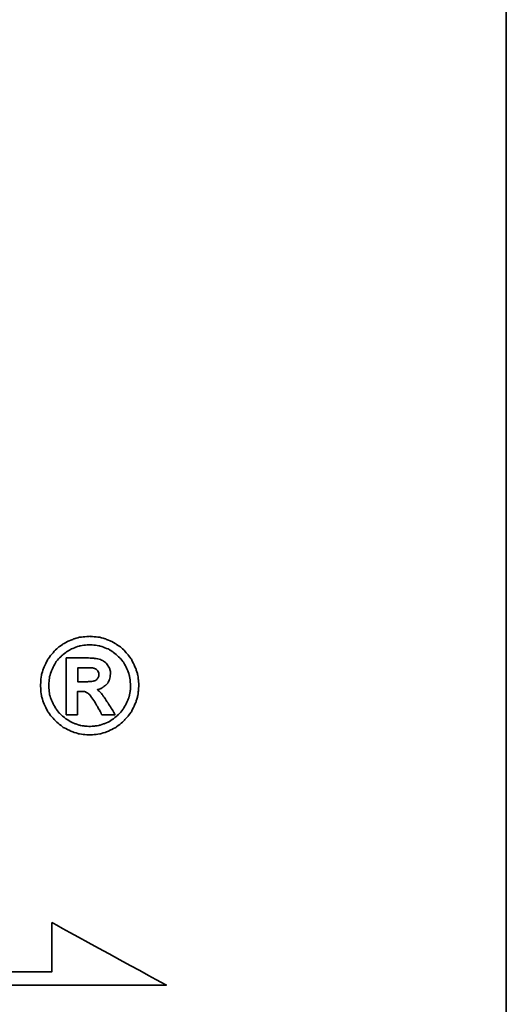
# Model space of a CAD drawing. Header units: millimetres. Extents: x 20 to 369, y 420 to 544.
# Tile 62 of 65: x 309.33 to 313.95, y 455.88 to 465.23. Entities that reach past the tile are written whole.
import ezdxf

# ---------------------------------------------------------------- set-up
doc = ezdxf.new("R2010")
doc.units = ezdxf.units.MM
for name, color, linetype in [('2', 7, 'CONTINUOUS'), ('DIM', 4, 'CONTINUOUS'), ('layer 1', 7, 'CONTINUOUS')]:
    doc.layers.add(name, color=color, linetype=linetype)

# ---------------------------------------------------------------- blocks, each defined once
blk = doc.blocks.new('TBI MOTION logo(完整正式版)')
at = {"layer": 'layer 1', "color": 22, "lineweight": 35}
for points, knots in [([(81.20634, 4.98624), (81.20634, 4.98624), (81.18649, 5.32862), (81.18649, 5.32862), (81.18649, 5.32862), (81.18649, 5.32862), (81.13886, 5.66206), (81.13886, 5.66206), (81.13886, 5.66206), (81.13886, 5.66206), (81.04359, 5.97764), (81.04359, 5.97764), (81.04359, 5.97764), (81.04359, 5.97764), (80.91061, 6.29124), (80.91061, 6.29124), (80.91061, 6.29124), (80.91061, 6.29124), (80.75778, 6.58697), (80.75778, 6.58697), (80.75778, 6.58697), (80.75778, 6.58697), (80.5593, 6.85294), (80.5593, 6.85294), (80.5593, 6.85294), (80.5593, 6.85294), (80.33105, 7.1189), (80.33105, 7.1189), (80.33105, 7.1189), (80.33105, 7.1189), (80.09287, 7.33921), (80.09287, 7.33921), (80.09287, 7.33921), (80.09287, 7.33921), (79.815, 7.51982), (79.815, 7.51982), (79.815, 7.51982), (79.815, 7.51982), (79.51133, 7.69051), (79.51133, 7.69051), (79.51133, 7.69051), (79.51133, 7.69051), (79.19773, 7.8235), (79.19773, 7.8235), (79.19773, 7.8235), (79.19773, 7.8235), (78.88215, 7.91877), (78.88215, 7.91877), (78.88215, 7.91877), (78.88215, 7.91877), (78.54871, 7.95846), (78.54871, 7.95846), (78.54871, 7.95846), (78.54871, 7.95846), (78.21526, 7.98625), (78.21526, 7.98625), (78.21526, 7.98625), (78.21526, 7.98625), (77.87388, 7.95846), (77.87388, 7.95846), (77.87388, 7.95846), (77.87388, 7.95846), (77.54044, 7.91877), (77.54044, 7.91877), (77.54044, 7.91877), (77.54044, 7.91877), (77.22485, 7.8235), (77.22485, 7.8235), (77.22485, 7.8235), (77.22485, 7.8235), (76.91027, 7.69051), (76.91027, 7.69051), (76.91027, 7.69051), (76.91027, 7.69051), (76.6056, 7.51982), (76.6056, 7.51982), (76.6056, 7.51982), (76.6056, 7.51982), (76.32972, 7.33921), (76.32972, 7.33921), (76.32972, 7.33921), (76.32972, 7.33921), (76.09154, 7.1189), (76.09154, 7.1189), (76.09154, 7.1189), (76.09154, 7.1189), (75.86329, 6.85294), (75.86329, 6.85294), (75.86329, 6.85294), (75.86329, 6.85294), (75.66382, 6.58697), (75.66382, 6.58697), (75.66382, 6.58697), (75.66382, 6.58697), (75.51099, 6.29124), (75.51099, 6.29124), (75.51099, 6.29124), (75.51099, 6.29124), (75.37702, 5.97764), (75.37702, 5.97764), (75.37702, 5.97764), (75.37702, 5.97764), (75.28175, 5.66206), (75.28175, 5.66206), (75.28175, 5.66206), (75.28175, 5.66206), (75.23411, 5.32862), (75.23411, 5.32862), (75.23411, 5.32862), (75.23411, 5.32862), (75.21625, 4.98624), (75.21625, 4.98624), (75.21625, 4.98624), (75.21625, 4.98624), (75.23411, 4.6528), (75.23411, 4.6528), (75.23411, 4.6528), (75.23411, 4.6528), (75.28175, 4.32035), (75.28175, 4.32035), (75.28175, 4.32035), (75.28175, 4.32035), (75.37702, 3.99583), (75.37702, 3.99583), (75.37702, 3.99583), (75.37702, 3.99583), (75.51099, 3.68224), (75.51099, 3.68224), (75.51099, 3.68224), (75.51099, 3.68224), (75.66382, 3.38749), (75.66382, 3.38749), (75.66382, 3.38749), (75.66382, 3.38749), (75.86329, 3.10963), (75.86329, 3.10963), (75.86329, 3.10963), (75.86329, 3.10963), (76.09154, 2.87145), (76.09154, 2.87145), (76.09154, 2.87145), (76.09154, 2.87145), (76.32972, 2.6432), (76.32972, 2.6432), (76.32972, 2.6432), (76.32972, 2.6432), (76.6056, 2.43381), (76.6056, 2.43381), (76.6056, 2.43381), (76.6056, 2.43381), (76.91027, 2.27205), (76.91027, 2.27205), (76.91027, 2.27205), (76.91027, 2.27205), (77.22485, 2.13906), (77.22485, 2.13906), (77.22485, 2.13906), (77.22485, 2.13906), (77.54044, 2.0438), (77.54044, 2.0438), (77.54044, 2.0438), (77.54044, 2.0438), (77.87388, 1.99616), (77.87388, 1.99616), (77.87388, 1.99616), (77.87388, 1.99616), (78.21526, 1.97631), (78.21526, 1.97631), (78.21526, 1.97631), (78.21526, 1.97631), (78.54871, 1.99616), (78.54871, 1.99616), (78.54871, 1.99616), (78.54871, 1.99616), (78.88215, 2.0438), (78.88215, 2.0438), (78.88215, 2.0438), (78.88215, 2.0438), (79.19773, 2.13906), (79.19773, 2.13906), (79.19773, 2.13906), (79.19773, 2.13906), (79.51133, 2.27205), (79.51133, 2.27205), (79.51133, 2.27205), (79.51133, 2.27205), (79.815, 2.43381), (79.815, 2.43381), (79.815, 2.43381), (79.815, 2.43381), (80.09287, 2.6432), (80.09287, 2.6432), (80.09287, 2.6432), (80.09287, 2.6432), (80.33105, 2.87145), (80.33105, 2.87145), (80.33105, 2.87145), (80.33105, 2.87145), (80.5593, 3.10963), (80.5593, 3.10963), (80.5593, 3.10963), (80.5593, 3.10963), (80.75778, 3.38749), (80.75778, 3.38749), (80.75778, 3.38749), (80.75778, 3.38749), (80.91061, 3.68224), (80.91061, 3.68224), (80.91061, 3.68224), (80.91061, 3.68224), (81.04359, 3.99583), (81.04359, 3.99583), (81.04359, 3.99583), (81.04359, 3.99583), (81.13886, 4.32035), (81.13886, 4.32035), (81.13886, 4.32035), (81.13886, 4.32035), (81.18649, 4.6528), (81.18649, 4.6528), (81.18649, 4.6528), (81.18649, 4.6528), (81.20634, 4.98624), (81.20634, 4.98624)], [0, 0, 0, 0, 0.01785714, 0.01785714, 0.01785714, 0.01785715, 0.03571429, 0.03571429, 0.03571429, 0.0357143, 0.05357143, 0.05357143, 0.05357143, 0.05357144, 0.07142857, 0.07142857, 0.07142857, 0.07142858, 0.08928571, 0.08928571, 0.08928571, 0.08928572, 0.10714286, 0.10714286, 0.10714286, 0.10714287, 0.125, 0.125, 0.125, 0.12500001, 0.14285714, 0.14285714, 0.14285714, 0.14285715, 0.16071429, 0.16071429, 0.16071429, 0.1607143, 0.17857143, 0.17857143, 0.17857143, 0.17857144, 0.19642857, 0.19642857, 0.19642857, 0.19642858, 0.21428571, 0.21428571, 0.21428571, 0.21428572, 0.23214286, 0.23214286, 0.23214286, 0.23214287, 0.25, 0.25, 0.25, 0.25000001, 0.26785714, 0.26785714, 0.26785714, 0.26785715, 0.28571429, 0.28571429, 0.28571429, 0.2857143, 0.30357143, 0.30357143, 0.30357143, 0.30357144, 0.32142857, 0.32142857, 0.32142857, 0.32142858, 0.33928571, 0.33928571, 0.33928571, 0.33928572, 0.35714286, 0.35714286, 0.35714286, 0.35714287, 0.375, 0.375, 0.375, 0.37500001, 0.39285714, 0.39285714, 0.39285714, 0.39285715, 0.41071429, 0.41071429, 0.41071429, 0.4107143, 0.42857143, 0.42857143, 0.42857143, 0.42857144, 0.44642857, 0.44642857, 0.44642857, 0.44642858, 0.46428571, 0.46428571, 0.46428571, 0.46428572, 0.48214286, 0.48214286, 0.48214286, 0.48214287, 0.5, 0.5, 0.5, 0.50000001, 0.51785714, 0.51785714, 0.51785714, 0.51785715, 0.53571429, 0.53571429, 0.53571429, 0.5357143, 0.55357143, 0.55357143, 0.55357143, 0.55357144, 0.57142857, 0.57142857, 0.57142857, 0.57142858, 0.58928571, 0.58928571, 0.58928571, 0.58928572, 0.60714286, 0.60714286, 0.60714286, 0.60714287, 0.625, 0.625, 0.625, 0.62500001, 0.64285714, 0.64285714, 0.64285714, 0.64285715, 0.66071429, 0.66071429, 0.66071429, 0.6607143, 0.67857143, 0.67857143, 0.67857143, 0.67857144, 0.69642857, 0.69642857, 0.69642857, 0.69642858, 0.71428571, 0.71428571, 0.71428571, 0.71428572, 0.73214286, 0.73214286, 0.73214286, 0.73214287, 0.75, 0.75, 0.75, 0.75000001, 0.76785714, 0.76785714, 0.76785714, 0.76785715, 0.78571429, 0.78571429, 0.78571429, 0.7857143, 0.80357143, 0.80357143, 0.80357143, 0.80357144, 0.82142857, 0.82142857, 0.82142857, 0.82142858, 0.83928571, 0.83928571, 0.83928571, 0.83928572, 0.85714286, 0.85714286, 0.85714286, 0.85714287, 0.875, 0.875, 0.875, 0.87500001, 0.89285714, 0.89285714, 0.89285714, 0.89285715, 0.91071429, 0.91071429, 0.91071429, 0.9107143, 0.92857143, 0.92857143, 0.92857143, 0.92857144, 0.94642857, 0.94642857, 0.94642857, 0.94642858, 0.96428571, 0.96428571, 0.96428571, 0.96428572, 0.98214286, 0.98214286, 0.98214286, 0.98214287, 1, 1, 1, 1]), ([(80.71014, 4.98624), (80.71014, 4.98624), (80.69129, 5.29091), (80.69129, 5.29091), (80.69129, 5.29091), (80.69129, 5.29091), (80.64464, 5.57672), (80.64464, 5.57672), (80.64464, 5.57672), (80.64464, 5.57672), (80.54937, 5.87245), (80.54937, 5.87245), (80.54937, 5.87245), (80.54937, 5.87245), (80.41639, 6.14833), (80.41639, 6.14833), (80.41639, 6.14833), (80.41639, 6.14833), (80.27349, 6.41429), (80.27349, 6.41429), (80.27349, 6.41429), (80.27349, 6.41429), (80.08295, 6.64255), (80.08295, 6.64255), (80.08295, 6.64255), (80.08295, 6.64255), (79.86264, 6.84301), (79.86264, 6.84301), (79.86264, 6.84301), (79.86264, 6.84301), (79.63439, 7.03355), (79.63439, 7.03355), (79.63439, 7.03355), (79.63439, 7.03355), (79.37835, 7.1963), (79.37835, 7.1963), (79.37835, 7.1963), (79.37835, 7.1963), (79.10246, 7.30944), (79.10246, 7.30944), (79.10246, 7.30944), (79.10246, 7.30944), (78.81665, 7.40471), (78.81665, 7.40471), (78.81665, 7.40471), (78.81665, 7.40471), (78.511, 7.45234), (78.511, 7.45234), (78.511, 7.45234), (78.511, 7.45234), (78.21526, 7.47219), (78.21526, 7.47219), (78.21526, 7.47219), (78.21526, 7.47219), (77.9106, 7.45234), (77.9106, 7.45234), (77.9106, 7.45234), (77.9106, 7.45234), (77.61685, 7.40471), (77.61685, 7.40471), (77.61685, 7.40471), (77.61685, 7.40471), (77.32012, 7.30944), (77.32012, 7.30944), (77.32012, 7.30944), (77.32012, 7.30944), (77.06309, 7.1963), (77.06309, 7.1963), (77.06309, 7.1963), (77.06309, 7.1963), (76.80606, 7.03355), (76.80606, 7.03355), (76.80606, 7.03355), (76.80606, 7.03355), (76.55797, 6.84301), (76.55797, 6.84301), (76.55797, 6.84301), (76.55797, 6.84301), (76.34063, 6.64255), (76.34063, 6.64255), (76.34063, 6.64255), (76.34063, 6.64255), (76.1491, 6.41429), (76.1491, 6.41429), (76.1491, 6.41429), (76.1491, 6.41429), (76.0062, 6.14833), (76.0062, 6.14833), (76.0062, 6.14833), (76.0062, 6.14833), (75.88314, 5.87245), (75.88314, 5.87245), (75.88314, 5.87245), (75.88314, 5.87245), (75.77794, 5.57672), (75.77794, 5.57672), (75.77794, 5.57672), (75.77794, 5.57672), (75.73924, 5.29091), (75.73924, 5.29091), (75.73924, 5.29091), (75.73924, 5.29091), (75.72039, 4.98624), (75.72039, 4.98624), (75.72039, 4.98624), (75.72039, 4.98624), (75.73924, 4.67165), (75.73924, 4.67165), (75.73924, 4.67165), (75.73924, 4.67165), (75.77794, 4.37791), (75.77794, 4.37791), (75.77794, 4.37791), (75.77794, 4.37791), (75.88314, 4.10102), (75.88314, 4.10102), (75.88314, 4.10102), (75.88314, 4.10102), (76.0062, 3.83407), (76.0062, 3.83407), (76.0062, 3.83407), (76.0062, 3.83407), (76.15902, 3.56811), (76.15902, 3.56811), (76.15902, 3.56811), (76.15902, 3.56811), (76.34063, 3.32001), (76.34063, 3.32001), (76.34063, 3.32001), (76.34063, 3.32001), (76.55797, 3.11955), (76.55797, 3.11955), (76.55797, 3.11955), (76.55797, 3.11955), (76.80606, 2.92901), (76.80606, 2.92901), (76.80606, 2.92901), (76.80606, 2.92901), (77.06309, 2.76725), (77.06309, 2.76725), (77.06309, 2.76725), (77.06309, 2.76725), (77.32012, 2.65412), (77.32012, 2.65412), (77.32012, 2.65412), (77.32012, 2.65412), (77.61685, 2.55786), (77.61685, 2.55786), (77.61685, 2.55786), (77.61685, 2.55786), (77.9106, 2.51022), (77.9106, 2.51022), (77.9106, 2.51022), (77.9106, 2.51022), (78.21526, 2.49137), (78.21526, 2.49137), (78.21526, 2.49137), (78.21526, 2.49137), (78.511, 2.51022), (78.511, 2.51022), (78.511, 2.51022), (78.511, 2.51022), (78.81665, 2.55786), (78.81665, 2.55786), (78.81665, 2.55786), (78.81665, 2.55786), (79.10246, 2.65412), (79.10246, 2.65412), (79.10246, 2.65412), (79.10246, 2.65412), (79.37835, 2.76725), (79.37835, 2.76725), (79.37835, 2.76725), (79.37835, 2.76725), (79.63439, 2.92901), (79.63439, 2.92901), (79.63439, 2.92901), (79.63439, 2.92901), (79.86264, 3.11955), (79.86264, 3.11955), (79.86264, 3.11955), (79.86264, 3.11955), (80.08295, 3.32001), (80.08295, 3.32001), (80.08295, 3.32001), (80.08295, 3.32001), (80.26356, 3.56811), (80.26356, 3.56811), (80.26356, 3.56811), (80.26356, 3.56811), (80.41639, 3.83407), (80.41639, 3.83407), (80.41639, 3.83407), (80.41639, 3.83407), (80.54937, 4.10102), (80.54937, 4.10102), (80.54937, 4.10102), (80.54937, 4.10102), (80.64464, 4.37791), (80.64464, 4.37791), (80.64464, 4.37791), (80.64464, 4.37791), (80.69129, 4.67165), (80.69129, 4.67165), (80.69129, 4.67165), (80.69129, 4.67165), (80.71014, 4.98624), (80.71014, 4.98624)], [0, 0, 0, 0, 0.01923077, 0.01923077, 0.01923077, 0.01923078, 0.03846154, 0.03846154, 0.03846154, 0.03846155, 0.05769231, 0.05769231, 0.05769231, 0.05769232, 0.07692308, 0.07692308, 0.07692308, 0.07692309, 0.09615385, 0.09615385, 0.09615385, 0.09615386, 0.11538462, 0.11538462, 0.11538462, 0.11538463, 0.13461538, 0.13461538, 0.13461538, 0.13461539, 0.15384615, 0.15384615, 0.15384615, 0.15384616, 0.17307692, 0.17307692, 0.17307692, 0.17307693, 0.19230769, 0.19230769, 0.19230769, 0.1923077, 0.21153846, 0.21153846, 0.21153846, 0.21153847, 0.23076923, 0.23076923, 0.23076923, 0.23076924, 0.25, 0.25, 0.25, 0.25000001, 0.26923077, 0.26923077, 0.26923077, 0.26923078, 0.28846154, 0.28846154, 0.28846154, 0.28846155, 0.30769231, 0.30769231, 0.30769231, 0.30769232, 0.32692308, 0.32692308, 0.32692308, 0.32692309, 0.34615385, 0.34615385, 0.34615385, 0.34615386, 0.36538462, 0.36538462, 0.36538462, 0.36538463, 0.38461538, 0.38461538, 0.38461538, 0.38461539, 0.40384615, 0.40384615, 0.40384615, 0.40384616, 0.42307692, 0.42307692, 0.42307692, 0.42307693, 0.44230769, 0.44230769, 0.44230769, 0.4423077, 0.46153846, 0.46153846, 0.46153846, 0.46153847, 0.48076923, 0.48076923, 0.48076923, 0.48076924, 0.5, 0.5, 0.5, 0.50000001, 0.51923077, 0.51923077, 0.51923077, 0.51923078, 0.53846154, 0.53846154, 0.53846154, 0.53846155, 0.55769231, 0.55769231, 0.55769231, 0.55769232, 0.57692308, 0.57692308, 0.57692308, 0.57692309, 0.59615385, 0.59615385, 0.59615385, 0.59615386, 0.61538462, 0.61538462, 0.61538462, 0.61538463, 0.63461538, 0.63461538, 0.63461538, 0.63461539, 0.65384615, 0.65384615, 0.65384615, 0.65384616, 0.67307692, 0.67307692, 0.67307692, 0.67307693, 0.69230769, 0.69230769, 0.69230769, 0.6923077, 0.71153846, 0.71153846, 0.71153846, 0.71153847, 0.73076923, 0.73076923, 0.73076923, 0.73076924, 0.75, 0.75, 0.75, 0.75000001, 0.76923077, 0.76923077, 0.76923077, 0.76923078, 0.78846154, 0.78846154, 0.78846154, 0.78846155, 0.80769231, 0.80769231, 0.80769231, 0.80769232, 0.82692308, 0.82692308, 0.82692308, 0.82692309, 0.84615385, 0.84615385, 0.84615385, 0.84615386, 0.86538462, 0.86538462, 0.86538462, 0.86538463, 0.88461538, 0.88461538, 0.88461538, 0.88461539, 0.90384615, 0.90384615, 0.90384615, 0.90384616, 0.92307692, 0.92307692, 0.92307692, 0.92307693, 0.94230769, 0.94230769, 0.94230769, 0.9423077, 0.96153846, 0.96153846, 0.96153846, 0.96153847, 0.98076923, 0.98076923, 0.98076923, 0.98076924, 1, 1, 1, 1]), ([(76.78721, 3.2823), (76.78721, 3.2823), (76.78721, 3.32001), (76.78721, 3.32001), (76.78721, 3.32001), (76.78721, 3.32001), (76.78721, 3.42422), (76.78721, 3.42422), (76.78721, 3.42422), (76.78721, 3.42422), (76.78721, 3.59689), (76.78721, 3.59689), (76.78721, 3.59689), (76.78721, 3.59689), (76.78721, 3.80529), (76.78721, 3.80529), (76.78721, 3.80529), (76.78721, 3.80529), (76.78721, 4.0524), (76.78721, 4.0524), (76.78721, 4.0524), (76.78721, 4.0524), (76.78721, 4.32035), (76.78721, 4.32035), (76.78721, 4.32035), (76.78721, 4.32035), (76.78721, 4.92868), (76.78721, 4.92868), (76.78721, 4.92868), (76.78721, 4.92868), (76.78721, 5.53801), (76.78721, 5.53801), (76.78721, 5.53801), (76.78721, 5.53801), (76.78721, 5.82482), (76.78721, 5.82482), (76.78721, 5.82482), (76.78721, 5.82482), (76.78721, 6.07291), (76.78721, 6.07291), (76.78721, 6.07291), (76.78721, 6.07291), (76.78721, 6.30017), (76.78721, 6.30017), (76.78721, 6.30017), (76.78721, 6.30017), (76.78721, 6.45399), (76.78721, 6.45399), (76.78721, 6.45399), (76.78721, 6.45399), (76.78721, 6.5572), (76.78721, 6.5572), (76.78721, 6.5572), (76.78721, 6.5572), (76.78721, 6.59689), (76.78721, 6.59689), (76.78721, 6.59689), (76.78721, 6.59689), (76.78721, 6.67232), (76.78721, 6.67232), (76.78721, 6.67232), (76.78721, 6.67232), (76.8537, 6.67232), (76.8537, 6.67232), (76.8537, 6.67232), (76.8537, 6.67232), (76.87355, 6.67232), (76.87355, 6.67232), (76.87355, 6.67232), (76.87355, 6.67232), (76.91027, 6.67232), (76.91027, 6.67232), (76.91027, 6.67232), (76.91027, 6.67232), (77.04424, 6.67232), (77.04424, 6.67232), (77.04424, 6.67232), (77.04424, 6.67232), (77.22485, 6.67232), (77.22485, 6.67232), (77.22485, 6.67232), (77.22485, 6.67232), (77.43524, 6.67232), (77.43524, 6.67232), (77.43524, 6.67232), (77.43524, 6.67232), (77.65357, 6.67232), (77.65357, 6.67232), (77.65357, 6.67232), (77.65357, 6.67232), (77.82625, 6.67232), (77.82625, 6.67232), (77.82625, 6.67232), (77.82625, 6.67232), (77.94037, 6.67232), (77.94037, 6.67232), (77.94037, 6.67232), (77.94037, 6.67232), (77.97709, 6.67232), (77.97709, 6.67232), (77.97709, 6.67232), (77.97709, 6.67232), (77.99694, 6.67232), (77.99694, 6.67232), (77.99694, 6.67232), (77.99694, 6.67232), (78.00686, 6.67232), (78.00686, 6.67232), (78.00686, 6.67232), (78.00686, 6.67232), (78.28275, 6.6624), (78.28275, 6.6624), (78.28275, 6.6624), (78.28275, 6.6624), (78.50107, 6.64255), (78.50107, 6.64255), (78.50107, 6.64255), (78.50107, 6.64255), (78.511, 6.64255), (78.511, 6.64255), (78.511, 6.64255), (78.511, 6.64255), (78.70154, 6.61476), (78.70154, 6.61476), (78.70154, 6.61476), (78.70154, 6.61476), (78.70154, 6.60483), (78.70154, 6.60483), (78.70154, 6.60483), (78.70154, 6.60483), (78.86429, 6.56713), (78.86429, 6.56713), (78.86429, 6.56713), (78.86429, 6.56713), (78.87223, 6.56713), (78.87223, 6.56713), (78.87223, 6.56713), (78.87223, 6.56713), (78.99727, 6.51056), (78.99727, 6.51056), (78.99727, 6.51056), (78.99727, 6.51056), (79.00719, 6.51056), (79.00719, 6.51056), (79.00719, 6.51056), (79.00719, 6.51056), (79.00719, 6.50162), (79.00719, 6.50162), (79.00719, 6.50162), (79.00719, 6.50162), (79.1104, 6.43415), (79.1104, 6.43415), (79.1104, 6.43415), (79.1104, 6.43415), (79.12132, 6.43415), (79.12132, 6.43415), (79.12132, 6.43415), (79.12132, 6.43415), (79.22552, 6.34781), (79.22552, 6.34781), (79.22552, 6.34781), (79.22552, 6.34781), (79.23544, 6.33888), (79.23544, 6.33888), (79.23544, 6.33888), (79.23544, 6.33888), (79.23544, 6.32895), (79.23544, 6.32895), (79.23544, 6.32895), (79.23544, 6.32895), (79.31087, 6.21483), (79.31087, 6.21483), (79.31087, 6.21483), (79.31087, 6.21483), (79.38629, 6.1007), (79.38629, 6.1007), (79.38629, 6.1007), (79.38629, 6.1007), (79.3972, 6.1007), (79.3972, 6.1007), (79.3972, 6.1007), (79.3972, 6.1007), (79.3972, 6.09078), (79.3972, 6.09078), (79.3972, 6.09078), (79.3972, 6.09078), (79.43392, 5.97764), (79.43392, 5.97764), (79.43392, 5.97764), (79.43392, 5.97764), (79.43392, 5.96772), (79.43392, 5.96772), (79.43392, 5.96772), (79.43392, 5.96772), (79.47362, 5.83474), (79.47362, 5.83474), (79.47362, 5.83474), (79.47362, 5.83474), (79.48156, 5.82482), (79.48156, 5.82482), (79.48156, 5.82482), (79.48156, 5.82482), (79.48156, 5.69977), (79.48156, 5.69977), (79.48156, 5.69977), (79.48156, 5.69977), (79.48156, 5.69183), (79.48156, 5.69183), (79.48156, 5.69183), (79.48156, 5.69183), (79.4637, 5.51915), (79.4637, 5.51915), (79.4637, 5.51915), (79.4637, 5.51915), (79.4637, 5.51122), (79.4637, 5.51122), (79.4637, 5.51122), (79.4637, 5.51122), (79.45377, 5.51122), (79.45377, 5.51122), (79.45377, 5.51122), (79.45377, 5.51122), (79.41507, 5.34847), (79.41507, 5.34847), (79.41507, 5.34847), (79.41507, 5.34847), (79.41507, 5.33854), (79.41507, 5.33854), (79.41507, 5.33854), (79.41507, 5.33854), (79.41507, 5.32862), (79.41507, 5.32862), (79.41507, 5.32862), (79.41507, 5.32862), (79.33865, 5.16785), (79.33865, 5.16785), (79.33865, 5.16785), (79.33865, 5.16785), (79.33071, 5.15693), (79.33071, 5.15693), (79.33071, 5.15693), (79.33071, 5.15693), (79.2156, 5.02495), (79.2156, 5.02495), (79.2156, 5.02495), (79.2156, 5.02495), (79.20567, 5.01502), (79.20567, 5.01502), (79.20567, 5.01502), (79.20567, 5.01502), (79.05483, 4.89991), (79.05483, 4.89991), (79.05483, 4.89991), (79.05483, 4.89991), (79.04491, 4.89197), (79.04491, 4.89197), (79.04491, 4.89197), (79.04491, 4.89197), (78.89208, 4.7967), (78.89208, 4.7967), (78.89208, 4.7967), (78.89208, 4.7967), (78.88215, 4.7967), (78.88215, 4.7967), (78.88215, 4.7967), (78.88215, 4.7967), (78.69161, 4.73913), (78.69161, 4.73913), (78.69161, 4.73913), (78.69161, 4.73913), (78.68169, 4.73913), (78.68169, 4.73913), (78.68169, 4.73913), (78.68169, 4.73913), (78.68169, 4.72921), (78.68169, 4.72921), (78.68169, 4.72921), (78.68169, 4.72921), (78.78688, 4.63394), (78.78688, 4.63394), (78.78688, 4.63394), (78.78688, 4.63394), (78.902, 4.52875), (78.902, 4.52875), (78.902, 4.52875), (78.902, 4.52875), (78.91093, 4.52081), (78.91093, 4.52081), (78.91093, 4.52081), (78.91093, 4.52081), (79.02506, 4.36798), (79.02506, 4.36798), (79.02506, 4.36798), (79.02506, 4.36798), (79.1501, 4.1953), (79.1501, 4.1953), (79.1501, 4.1953), (79.1501, 4.1953), (79.1501, 4.18736), (79.1501, 4.18736), (79.1501, 4.18736), (79.1501, 4.18736), (79.29201, 3.96705), (79.29201, 3.96705), (79.29201, 3.96705), (79.29201, 3.96705), (79.31087, 3.93828), (79.31087, 3.93828), (79.31087, 3.93828), (79.31087, 3.93828), (79.32079, 3.93828), (79.32079, 3.93828), (79.32079, 3.93828), (79.32079, 3.93828), (79.3585, 3.87178), (79.3585, 3.87178), (79.3585, 3.87178), (79.3585, 3.87178), (79.50141, 3.64353), (79.50141, 3.64353), (79.50141, 3.64353), (79.50141, 3.64353), (79.51133, 3.64353), (79.51133, 3.64353), (79.51133, 3.64353), (79.51133, 3.64353), (79.64431, 3.41528), (79.64431, 3.41528), (79.64431, 3.41528), (79.64431, 3.41528), (79.68202, 3.3478), (79.68202, 3.3478), (79.68202, 3.3478), (79.68202, 3.3478), (79.70187, 3.31009), (79.70187, 3.31009), (79.70187, 3.31009), (79.70187, 3.31009), (79.7495, 3.2049), (79.7495, 3.2049), (79.7495, 3.2049), (79.7495, 3.2049), (79.64431, 3.2049), (79.64431, 3.2049), (79.64431, 3.2049), (79.64431, 3.2049), (79.62546, 3.2049), (79.62546, 3.2049), (79.62546, 3.2049), (79.62546, 3.2049), (79.53912, 3.2049), (79.53912, 3.2049), (79.53912, 3.2049), (79.53912, 3.2049), (79.31087, 3.2049), (79.31087, 3.2049), (79.31087, 3.2049), (79.31087, 3.2049), (79.08262, 3.2049), (79.08262, 3.2049), (79.08262, 3.2049), (79.08262, 3.2049), (79.00719, 3.2049), (79.00719, 3.2049), (79.00719, 3.2049), (79.00719, 3.2049), (78.98735, 3.2049), (78.98735, 3.2049), (78.98735, 3.2049), (78.98735, 3.2049), (78.94964, 3.2049), (78.94964, 3.2049), (78.94964, 3.2049), (78.94964, 3.2049), (78.92979, 3.24459), (78.92979, 3.24459), (78.92979, 3.24459), (78.92979, 3.24459), (78.91093, 3.2823), (78.91093, 3.2823), (78.91093, 3.2823), (78.91093, 3.2823), (78.91093, 3.29223), (78.91093, 3.29223), (78.91093, 3.29223), (78.91093, 3.29223), (78.89208, 3.3478), (78.89208, 3.3478), (78.89208, 3.3478), (78.89208, 3.3478), (78.78688, 3.52048), (78.78688, 3.52048), (78.78688, 3.52048), (78.78688, 3.52048), (78.69161, 3.7001), (78.69161, 3.7001), (78.69161, 3.7001), (78.69161, 3.7001), (78.6539, 3.7388), (78.6539, 3.7388), (78.6539, 3.7388), (78.6539, 3.7388), (78.64398, 3.74873), (78.64398, 3.74873), (78.64398, 3.74873), (78.64398, 3.74873), (78.64398, 3.75766), (78.64398, 3.75766), (78.64398, 3.75766), (78.64398, 3.75766), (78.63405, 3.78644), (78.63405, 3.78644), (78.63405, 3.78644), (78.63405, 3.78644), (78.48321, 4.04347), (78.48321, 4.04347), (78.48321, 4.04347), (78.48321, 4.04347), (78.33038, 4.2618), (78.33038, 4.2618), (78.33038, 4.2618), (78.33038, 4.2618), (78.20732, 4.43447), (78.20732, 4.43447), (78.20732, 4.43447), (78.20732, 4.43447), (78.09221, 4.52081), (78.09221, 4.52081), (78.09221, 4.52081), (78.09221, 4.52081), (78.02472, 4.56845), (78.02472, 4.56845), (78.02472, 4.56845), (78.02472, 4.56845), (77.9493, 4.60616), (77.9493, 4.60616), (77.9493, 4.60616), (77.9493, 4.60616), (77.8451, 4.61608), (77.8451, 4.61608), (77.8451, 4.61608), (77.8451, 4.61608), (77.71113, 4.61608), (77.71113, 4.61608), (77.71113, 4.61608), (77.71113, 4.61608), (77.69128, 4.61608), (77.69128, 4.61608), (77.69128, 4.61608), (77.69128, 4.61608), (77.67342, 4.61608), (77.67342, 4.61608), (77.67342, 4.61608), (77.67342, 4.61608), (77.5583, 4.61608), (77.5583, 4.61608), (77.5583, 4.61608), (77.5583, 4.61608), (77.46303, 4.61608), (77.46303, 4.61608), (77.46303, 4.61608), (77.46303, 4.61608), (77.46303, 4.54761), (77.46303, 4.54761), (77.46303, 4.54761), (77.46303, 4.54761), (77.46303, 4.47318), (77.46303, 4.47318), (77.46303, 4.47318), (77.46303, 4.47318), (77.46303, 4.24294), (77.46303, 4.24294), (77.46303, 4.24294), (77.46303, 4.24294), (77.46303, 3.99583), (77.46303, 3.99583), (77.46303, 3.99583), (77.46303, 3.99583), (77.46303, 3.72888), (77.46303, 3.72888), (77.46303, 3.72888), (77.46303, 3.72888), (77.46303, 3.51055), (77.46303, 3.51055), (77.46303, 3.51055), (77.46303, 3.51055), (77.46303, 3.42422), (77.46303, 3.42422), (77.46303, 3.42422), (77.46303, 3.42422), (77.46303, 3.35773), (77.46303, 3.35773), (77.46303, 3.35773), (77.46303, 3.35773), (77.46303, 3.30017), (77.46303, 3.30017), (77.46303, 3.30017), (77.46303, 3.30017), (77.46303, 3.2823), (77.46303, 3.2823), (77.46303, 3.2823), (77.46303, 3.2823), (77.46303, 3.2049), (77.46303, 3.2049), (77.46303, 3.2049), (77.46303, 3.2049), (77.39753, 3.2049), (77.39753, 3.2049), (77.39753, 3.2049), (77.39753, 3.2049), (77.37768, 3.2049), (77.37768, 3.2049), (77.37768, 3.2049), (77.37768, 3.2049), (77.32012, 3.2049), (77.32012, 3.2049), (77.32012, 3.2049), (77.32012, 3.2049), (77.12165, 3.2049), (77.12165, 3.2049), (77.12165, 3.2049), (77.12165, 3.2049), (76.94897, 3.2049), (76.94897, 3.2049), (76.94897, 3.2049), (76.94897, 3.2049), (76.8924, 3.2049), (76.8924, 3.2049), (76.8924, 3.2049), (76.8924, 3.2049), (76.8537, 3.2049), (76.8537, 3.2049), (76.8537, 3.2049), (76.8537, 3.2049), (76.78721, 3.2049), (76.78721, 3.2049), (76.78721, 3.2049), (76.78721, 3.2049), (76.78721, 3.2823), (76.78721, 3.2823)], [0, 0, 0, 0, 0.00740741, 0.00740741, 0.00740741, 0.00740742, 0.01481481, 0.01481481, 0.01481481, 0.01481482, 0.02222222, 0.02222222, 0.02222222, 0.02222223, 0.02962963, 0.02962963, 0.02962963, 0.02962964, 0.03703704, 0.03703704, 0.03703704, 0.03703705, 0.04444444, 0.04444444, 0.04444444, 0.04444445, 0.05185185, 0.05185185, 0.05185185, 0.05185186, 0.05925926, 0.05925926, 0.05925926, 0.05925927, 0.06666667, 0.06666667, 0.06666667, 0.06666668, 0.07407407, 0.07407407, 0.07407407, 0.07407408, 0.08148148, 0.08148148, 0.08148148, 0.08148149, 0.08888889, 0.08888889, 0.08888889, 0.0888889, 0.0962963, 0.0962963, 0.0962963, 0.09629631, 0.1037037, 0.1037037, 0.1037037, 0.10370371, 0.11111111, 0.11111111, 0.11111111, 0.11111112, 0.11851852, 0.11851852, 0.11851852, 0.11851853, 0.12592593, 0.12592593, 0.12592593, 0.12592594, 0.13333333, 0.13333333, 0.13333333, 0.13333334, 0.14074074, 0.14074074, 0.14074074, 0.14074075, 0.14814815, 0.14814815, 0.14814815, 0.14814816, 0.15555556, 0.15555556, 0.15555556, 0.15555557, 0.16296296, 0.16296296, 0.16296296, 0.16296297, 0.17037037, 0.17037037, 0.17037037, 0.17037038, 0.17777778, 0.17777778, 0.17777778, 0.17777779, 0.18518519, 0.18518519, 0.18518519, 0.1851852, 0.19259259, 0.19259259, 0.19259259, 0.1925926, 0.2, 0.2, 0.2, 0.20000001, 0.20740741, 0.20740741, 0.20740741, 0.20740742, 0.21481481, 0.21481481, 0.21481481, 0.21481482, 0.22222222, 0.22222222, 0.22222222, 0.22222223, 0.22962963, 0.22962963, 0.22962963, 0.22962964, 0.23703704, 0.23703704, 0.23703704, 0.23703705, 0.24444444, 0.24444444, 0.24444444, 0.24444445, 0.25185185, 0.25185185, 0.25185185, 0.25185186, 0.25925926, 0.25925926, 0.25925926, 0.25925927, 0.26666667, 0.26666667, 0.26666667, 0.26666668, 0.27407407, 0.27407407, 0.27407407, 0.27407408, 0.28148148, 0.28148148, 0.28148148, 0.28148149, 0.28888889, 0.28888889, 0.28888889, 0.2888889, 0.2962963, 0.2962963, 0.2962963, 0.29629631, 0.3037037, 0.3037037, 0.3037037, 0.30370371, 0.31111111, 0.31111111, 0.31111111, 0.31111112, 0.31851852, 0.31851852, 0.31851852, 0.31851853, 0.32592593, 0.32592593, 0.32592593, 0.32592594, 0.33333333, 0.33333333, 0.33333333, 0.33333334, 0.34074074, 0.34074074, 0.34074074, 0.34074075, 0.34814815, 0.34814815, 0.34814815, 0.34814816, 0.35555556, 0.35555556, 0.35555556, 0.35555557, 0.36296296, 0.36296296, 0.36296296, 0.36296297, 0.37037037, 0.37037037, 0.37037037, 0.37037038, 0.37777778, 0.37777778, 0.37777778, 0.37777779, 0.38518519, 0.38518519, 0.38518519, 0.3851852, 0.39259259, 0.39259259, 0.39259259, 0.3925926, 0.4, 0.4, 0.4, 0.40000001, 0.40740741, 0.40740741, 0.40740741, 0.40740742, 0.41481481, 0.41481481, 0.41481481, 0.41481482, 0.42222222, 0.42222222, 0.42222222, 0.42222223, 0.42962963, 0.42962963, 0.42962963, 0.42962964, 0.43703704, 0.43703704, 0.43703704, 0.43703705, 0.44444444, 0.44444444, 0.44444444, 0.44444445, 0.45185185, 0.45185185, 0.45185185, 0.45185186, 0.45925926, 0.45925926, 0.45925926, 0.45925927, 0.46666667, 0.46666667, 0.46666667, 0.46666668, 0.47407407, 0.47407407, 0.47407407, 0.47407408, 0.48148148, 0.48148148, 0.48148148, 0.48148149, 0.48888889, 0.48888889, 0.48888889, 0.4888889, 0.4962963, 0.4962963, 0.4962963, 0.49629631, 0.5037037, 0.5037037, 0.5037037, 0.50370371, 0.51111111, 0.51111111, 0.51111111, 0.51111112, 0.51851852, 0.51851852, 0.51851852, 0.51851853, 0.52592593, 0.52592593, 0.52592593, 0.52592594, 0.53333333, 0.53333333, 0.53333333, 0.53333334, 0.54074074, 0.54074074, 0.54074074, 0.54074075, 0.54814815, 0.54814815, 0.54814815, 0.54814816, 0.55555556, 0.55555556, 0.55555556, 0.55555557, 0.56296296, 0.56296296, 0.56296296, 0.56296297, 0.57037037, 0.57037037, 0.57037037, 0.57037038, 0.57777778, 0.57777778, 0.57777778, 0.57777779, 0.58518519, 0.58518519, 0.58518519, 0.5851852, 0.59259259, 0.59259259, 0.59259259, 0.5925926, 0.6, 0.6, 0.6, 0.60000001, 0.60740741, 0.60740741, 0.60740741, 0.60740742, 0.61481481, 0.61481481, 0.61481481, 0.61481482, 0.62222222, 0.62222222, 0.62222222, 0.62222223, 0.62962963, 0.62962963, 0.62962963, 0.62962964, 0.63703704, 0.63703704, 0.63703704, 0.63703705, 0.64444444, 0.64444444, 0.64444444, 0.64444445, 0.65185185, 0.65185185, 0.65185185, 0.65185186, 0.65925926, 0.65925926, 0.65925926, 0.65925927, 0.66666667, 0.66666667, 0.66666667, 0.66666668, 0.67407407, 0.67407407, 0.67407407, 0.67407408, 0.68148148, 0.68148148, 0.68148148, 0.68148149, 0.68888889, 0.68888889, 0.68888889, 0.6888889, 0.6962963, 0.6962963, 0.6962963, 0.69629631, 0.7037037, 0.7037037, 0.7037037, 0.70370371, 0.71111111, 0.71111111, 0.71111111, 0.71111112, 0.71851852, 0.71851852, 0.71851852, 0.71851853, 0.72592593, 0.72592593, 0.72592593, 0.72592594, 0.73333333, 0.73333333, 0.73333333, 0.73333334, 0.74074074, 0.74074074, 0.74074074, 0.74074075, 0.74814815, 0.74814815, 0.74814815, 0.74814816, 0.75555556, 0.75555556, 0.75555556, 0.75555557, 0.76296296, 0.76296296, 0.76296296, 0.76296297, 0.77037037, 0.77037037, 0.77037037, 0.77037038, 0.77777778, 0.77777778, 0.77777778, 0.77777779, 0.78518519, 0.78518519, 0.78518519, 0.7851852, 0.79259259, 0.79259259, 0.79259259, 0.7925926, 0.8, 0.8, 0.8, 0.80000001, 0.80740741, 0.80740741, 0.80740741, 0.80740742, 0.81481481, 0.81481481, 0.81481481, 0.81481482, 0.82222222, 0.82222222, 0.82222222, 0.82222223, 0.82962963, 0.82962963, 0.82962963, 0.82962964, 0.83703704, 0.83703704, 0.83703704, 0.83703705, 0.84444444, 0.84444444, 0.84444444, 0.84444445, 0.85185185, 0.85185185, 0.85185185, 0.85185186, 0.85925926, 0.85925926, 0.85925926, 0.85925927, 0.86666667, 0.86666667, 0.86666667, 0.86666668, 0.87407407, 0.87407407, 0.87407407, 0.87407408, 0.88148148, 0.88148148, 0.88148148, 0.88148149, 0.88888889, 0.88888889, 0.88888889, 0.8888889, 0.8962963, 0.8962963, 0.8962963, 0.89629631, 0.9037037, 0.9037037, 0.9037037, 0.90370371, 0.91111111, 0.91111111, 0.91111111, 0.91111112, 0.91851852, 0.91851852, 0.91851852, 0.91851853, 0.92592593, 0.92592593, 0.92592593, 0.92592594, 0.93333333, 0.93333333, 0.93333333, 0.93333334, 0.94074074, 0.94074074, 0.94074074, 0.94074075, 0.94814815, 0.94814815, 0.94814815, 0.94814816, 0.95555556, 0.95555556, 0.95555556, 0.95555557, 0.96296296, 0.96296296, 0.96296296, 0.96296297, 0.97037037, 0.97037037, 0.97037037, 0.97037038, 0.97777778, 0.97777778, 0.97777778, 0.97777779, 0.98518519, 0.98518519, 0.98518519, 0.9851852, 0.99259259, 0.99259259, 0.99259259, 0.9925926, 1, 1, 1, 1]), ([(77.48288, 6.07291), (77.48288, 6.07291), (77.48288, 5.99551), (77.48288, 5.99551), (77.48288, 5.99551), (77.48288, 5.99551), (77.48288, 5.82482), (77.48288, 5.82482), (77.48288, 5.82482), (77.48288, 5.82482), (77.48288, 5.63328), (77.48288, 5.63328), (77.48288, 5.63328), (77.48288, 5.63328), (77.48288, 5.46358), (77.48288, 5.46358), (77.48288, 5.46358), (77.48288, 5.46358), (77.48288, 5.29091), (77.48288, 5.29091), (77.48288, 5.29091), (77.48288, 5.29091), (77.48288, 5.21449), (77.48288, 5.21449), (77.48288, 5.21449), (77.48288, 5.21449), (77.50074, 5.21449), (77.50074, 5.21449), (77.50074, 5.21449), (77.50074, 5.21449), (77.71113, 5.21449), (77.71113, 5.21449), (77.71113, 5.21449), (77.71113, 5.21449), (77.94037, 5.21449), (77.94037, 5.21449), (77.94037, 5.21449), (77.94037, 5.21449), (78.01579, 5.21449), (78.01579, 5.21449), (78.01579, 5.21449), (78.01579, 5.21449), (78.03465, 5.21449), (78.03465, 5.21449), (78.03465, 5.21449), (78.03465, 5.21449), (78.2629, 5.23335), (78.2629, 5.23335), (78.2629, 5.23335), (78.2629, 5.23335), (78.42565, 5.24327), (78.42565, 5.24327), (78.42565, 5.24327), (78.42565, 5.24327), (78.54871, 5.28098), (78.54871, 5.28098), (78.54871, 5.28098), (78.54871, 5.28098), (78.62611, 5.32862), (78.62611, 5.32862), (78.62611, 5.32862), (78.62611, 5.32862), (78.69161, 5.40503), (78.69161, 5.40503), (78.69161, 5.40503), (78.69161, 5.40503), (78.73925, 5.48145), (78.73925, 5.48145), (78.73925, 5.48145), (78.73925, 5.48145), (78.77696, 5.55885), (78.77696, 5.55885), (78.77696, 5.55885), (78.77696, 5.55885), (78.77696, 5.65214), (78.77696, 5.65214), (78.77696, 5.65214), (78.77696, 5.65214), (78.76902, 5.76726), (78.76902, 5.76726), (78.76902, 5.76726), (78.76902, 5.76726), (78.71146, 5.87245), (78.71146, 5.87245), (78.71146, 5.87245), (78.71146, 5.87245), (78.62611, 5.96772), (78.62611, 5.96772), (78.62611, 5.96772), (78.62611, 5.96772), (78.511, 6.02528), (78.511, 6.02528), (78.511, 6.02528), (78.511, 6.02528), (78.44451, 6.05306), (78.44451, 6.05306), (78.44451, 6.05306), (78.44451, 6.05306), (78.32046, 6.06299), (78.32046, 6.06299), (78.32046, 6.06299), (78.32046, 6.06299), (78.18748, 6.07291), (78.18748, 6.07291), (78.18748, 6.07291), (78.18748, 6.07291), (77.99694, 6.07291), (77.99694, 6.07291), (77.99694, 6.07291), (77.99694, 6.07291), (77.97709, 6.07291), (77.97709, 6.07291), (77.97709, 6.07291), (77.97709, 6.07291), (77.90167, 6.07291), (77.90167, 6.07291), (77.90167, 6.07291), (77.90167, 6.07291), (77.69128, 6.07291), (77.69128, 6.07291), (77.69128, 6.07291), (77.69128, 6.07291), (77.50074, 6.07291), (77.50074, 6.07291), (77.50074, 6.07291), (77.50074, 6.07291), (77.48288, 6.07291), (77.48288, 6.07291)], [0, 0, 0, 0, 0.03125, 0.03125, 0.03125, 0.03125001, 0.0625, 0.0625, 0.0625, 0.06250001, 0.09375, 0.09375, 0.09375, 0.09375001, 0.125, 0.125, 0.125, 0.12500001, 0.15625, 0.15625, 0.15625, 0.15625001, 0.1875, 0.1875, 0.1875, 0.18750001, 0.21875, 0.21875, 0.21875, 0.21875001, 0.25, 0.25, 0.25, 0.25000001, 0.28125, 0.28125, 0.28125, 0.28125001, 0.3125, 0.3125, 0.3125, 0.31250001, 0.34375, 0.34375, 0.34375, 0.34375001, 0.375, 0.375, 0.375, 0.37500001, 0.40625, 0.40625, 0.40625, 0.40625001, 0.4375, 0.4375, 0.4375, 0.43750001, 0.46875, 0.46875, 0.46875, 0.46875001, 0.5, 0.5, 0.5, 0.50000001, 0.53125, 0.53125, 0.53125, 0.53125001, 0.5625, 0.5625, 0.5625, 0.56250001, 0.59375, 0.59375, 0.59375, 0.59375001, 0.625, 0.625, 0.625, 0.62500001, 0.65625, 0.65625, 0.65625, 0.65625001, 0.6875, 0.6875, 0.6875, 0.68750001, 0.71875, 0.71875, 0.71875, 0.71875001, 0.75, 0.75, 0.75, 0.75000001, 0.78125, 0.78125, 0.78125, 0.78125001, 0.8125, 0.8125, 0.8125, 0.81250001, 0.84375, 0.84375, 0.84375, 0.84375001, 0.875, 0.875, 0.875, 0.87500001, 0.90625, 0.90625, 0.90625, 0.90625001, 0.9375, 0.9375, 0.9375, 0.93750001, 0.96875, 0.96875, 0.96875, 0.96875001, 1, 1, 1, 1]), ([(75.90875, -9.47875), (75.90875, -9.47875), (75.90875, -12.28625), (75.90875, -12.28625), (75.90875, -12.28625), (75.90875, -12.28625), (75.90875, -12.47875), (75.90875, -12.47875), (75.90875, -12.47875), (75.90875, -12.47875), (75.71625, -12.47875), (75.71625, -12.47875), (75.71625, -12.47875), (75.71625, -12.47875), (-88.32875, -12.47875), (-88.32875, -12.47875), (-88.32875, -12.47875), (-88.32875, -12.47875), (-88.32875, -13.29375), (-88.32875, -13.29375), (-88.32875, -13.29375), (-88.32875, -13.29375), (82.89125, -13.29375), (82.89125, -13.29375), (82.89125, -13.29375), (82.89125, -13.29375), (75.90875, -9.47875), (75.90875, -9.47875)], [0, 0, 0, 0, 0.14285714, 0.14285714, 0.14285714, 0.14285715, 0.28571429, 0.28571429, 0.28571429, 0.2857143, 0.42857143, 0.42857143, 0.42857143, 0.42857144, 0.57142857, 0.57142857, 0.57142857, 0.57142858, 0.71428571, 0.71428571, 0.71428571, 0.71428572, 0.85714286, 0.85714286, 0.85714286, 0.85714287, 1, 1, 1, 1])]:
    blk.add_open_spline(points, degree=3, knots=knots, dxfattribs=at)

msp = doc.modelspace()

# ---------------------------------------------------------------- linework, layer by layer
at = {"layer": '2', "color": 0, "linetype": 'Continuous'}
for p, q in [((313.9534, 448.5222), (313.9534, 480.5222)), ((313.9534, 449.0222), (313.9534, 480.0223)), ((313.9534, 473.5223), (313.9534, 447.5222))]:
    msp.add_line(p, q, dxfattribs=at)

# ---------------------------------------------------------------- block references
at = {"layer": 'DIM', "color": 0, "xscale": 0.1555785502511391, "yscale": 0.1555785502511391, "zscale": 0.1555785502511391}
msp.add_blockref('TBI MOTION logo(完整正式版)', (297.8307, 458.1342), dxfattribs=at)

doc.saveas('drawing.dxf')
